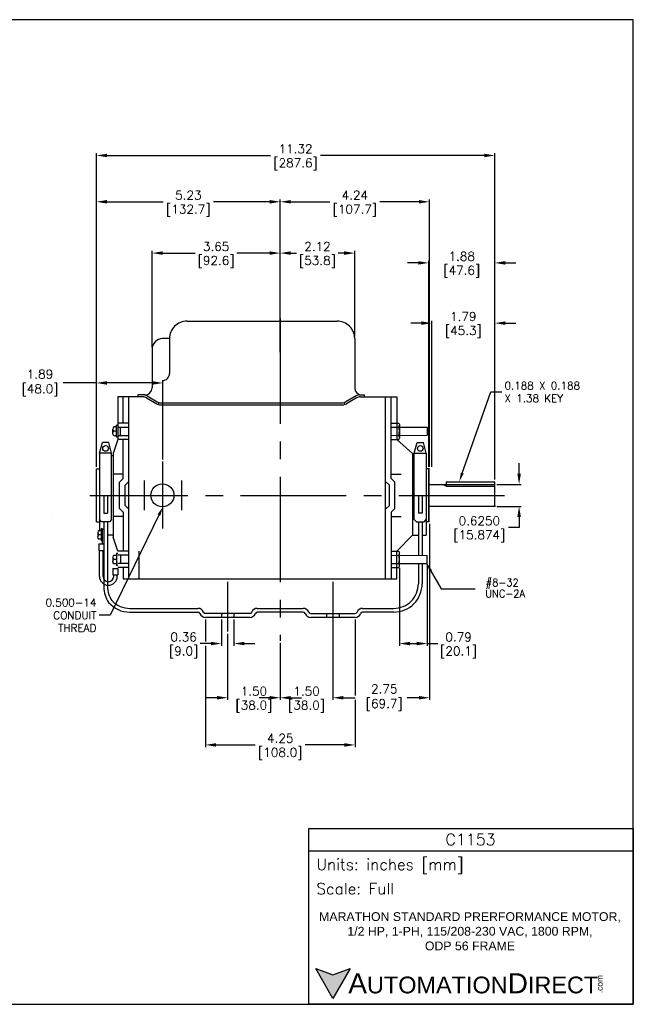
# Model space of a CAD drawing. Extents: x 897.4 to 937.4, y -8.5 to 19.5.
# Tile 2 of 2: x 920 to 937.4, y -8.5 to 19.5. Entities that reach past the tile are written whole.
import ezdxf
from ezdxf import colors
from ezdxf.entities.mleader import LeaderData, LeaderLine
from ezdxf.math import Vec2, Vec3

# ---------------------------------------------------------------- set-up
doc = ezdxf.new("R2010")
doc.units = 0
doc.header["$LTSCALE"] = 4
doc.header["$MEASUREMENT"] = 0
doc.linetypes.add('CENTER2', pattern=[1.125, 0.75, -0.125, 0.125, -0.125])
doc.layers.get('0').update_dxf_attribs({"linetype": 'CONTINUOUS'})
doc.layers.get('DEFPOINTS').update_dxf_attribs({"linetype": 'CONTINUOUS'})
for name, color, linetype in [('CENTER', 40, 'CENTER2'), ('DIMENSIONS', 140, 'CONTINUOUS'), ('DIMENSIONS @ 1', 140, 'CONTINUOUS'), ('TEXT', 140, 'CONTINUOUS')]:
    doc.layers.add(name, color=color, linetype=linetype)
doc.styles.add('\\M+2ABAC\\M+2A6A11', font='txt')
doc.styles.add('ROMANS', font='romans.shx')
doc.styles.get("Standard").update_dxf_attribs({"font": 'romans.shx'})
doc.dimstyles.new('DIMSTYLE_1', dxfattribs={"dimtxt": 0.1, "dimasz": 0.15, "dimexe": 0.18, "dimexo": 0.0625, "dimgap": 0.09, "dimtad": 0, "dimtih": 1, "dimtoh": 1, "dimdec": 3, "dimzin": 4, "dimdsep": 46, "dimtxsty": 'Standard', "dimcen": 0.09, "dimadec": 0, "dimazin": 0, "dimtp": 0.005, "dimtm": 0.005, "dimtfac": 1, "dimtdec": 3, "dimtofl": 0, "dimtmove": 0, "dimatfit": 3, "dimfxl": 0, "dimtolj": 1, "dimtzin": 4, "dimarcsym": 0})
doc.dimstyles.get("Standard").update_dxf_attribs({"dimtxt": 0.25, "dimasz": 0.3, "dimexe": 0.0625, "dimexo": 0.0625, "dimgap": 0.0625, "dimtad": 0, "dimtih": 1, "dimtoh": 1, "dimzin": 0, "dimdsep": 46, "dimtxsty": 'Standard', "dimcen": 0, "dimadec": 0, "dimazin": 0, "dimtfac": 1, "dimtofl": 0, "dimtmove": 0, "dimatfit": 3, "dimfxl": 0, "dimtolj": 1, "dimtzin": 0, "dimarcsym": 0})

# ---------------------------------------------------------------- blocks, each defined once
blk = doc.blocks.new('*D28')
at = {"layer": 'DEFPOINTS', "color": 0}
for p in [(933.471, 15.605), (922.148, 6.69), (933.471, 6.327)]:
    blk.add_point(p, dxfattribs=at)
at = {"layer": 'DIMENSIONS', "color": 0, "lineweight": -2}
for p, q in [((922.148, 6.753), (922.148, 15.667)), ((922.448, 15.605), (927.098, 15.605)), ((933.171, 15.605), (928.521, 15.605)), ((933.471, 6.39), (933.471, 15.667))]:
    blk.add_line(p, q, dxfattribs=at)
at = {"layer": 'DIMENSIONS', "color": 0}
for points in [[(922.448, 15.655), (922.448, 15.555), (922.148, 15.605)], [(933.171, 15.655), (933.171, 15.555), (933.471, 15.605)]]:
    blk.add_solid(points, dxfattribs=at)
at = {"layer": 'DIMENSIONS', "color": 0, "char_height": 0.25, "attachment_point": 5}
for s, insert in [('\\A1;11.32', (927.809, 15.792)), ('\\A1;[287.6]', (927.809, 15.352))]:
    blk.add_mtext(s, dxfattribs=dict(at, insert=insert))
blk = doc.blocks.new('*D8')
at = {"layer": 'DEFPOINTS', "color": 0}
for p in [(925.879, 2.067), (927.374, 1.804), (927.374, 0.184)]:
    blk.add_point(p, dxfattribs=at)
at = {"layer": 'DIMENSIONS', "color": 0, "lineweight": -2}
for p, q in [((925.879, 2.004), (925.879, 0.121)), ((927.374, 1.742), (927.374, 0.121)), ((925.579, 0.184), (925.279, 0.184)), ((927.674, 0.184), (927.974, 0.184))]:
    blk.add_line(p, q, dxfattribs=at)
at = {"layer": 'DIMENSIONS', "color": 0}
for points in [[(925.579, 0.234), (925.579, 0.134), (925.879, 0.184)], [(927.674, 0.234), (927.674, 0.134), (927.374, 0.184)]]:
    blk.add_solid(points, dxfattribs=at)
at = {"layer": 'DIMENSIONS', "color": 0, "char_height": 0.25, "attachment_point": 5}
for s, insert in [('\\A1;1.50', (926.626, 0.371)), ('\\A1;[38.0]', (926.626, -0.069))]:
    blk.add_mtext(s, dxfattribs=dict(at, insert=insert))
blk = doc.blocks.new('*D9')
at = {"layer": 'DEFPOINTS', "color": 0}
for p in [(931.615, 5.19), (928.869, 2.567), (931.615, 0.184)]:
    blk.add_point(p, dxfattribs=at)
at = {"layer": 'DIMENSIONS', "color": 0, "lineweight": -2}
for p, q in [((931.615, 5.127), (931.615, 0.121)), ((928.869, 2.504), (928.869, 0.121)), ((929.169, 0.184), (929.503, 0.184)), ((931.315, 0.184), (930.985, 0.184))]:
    blk.add_line(p, q, dxfattribs=at)
at = {"layer": 'DIMENSIONS', "color": 0}
for points in [[(929.169, 0.234), (929.169, 0.134), (928.869, 0.184)], [(931.315, 0.234), (931.315, 0.134), (931.615, 0.184)]]:
    blk.add_solid(points, dxfattribs=at)
at = {"layer": 'DIMENSIONS', "color": 0, "insert": (930.244, 0.184), "char_height": 0.25, "attachment_point": 5}
blk.add_mtext('\\A1; 2.75\\P [69.7]', dxfattribs=at)
blk = doc.blocks.new('*D10')
at = {"layer": 'DEFPOINTS', "color": 0}
for p in [(930.76, 3.945), (931.551, 4.004), (931.551, 1.725)]:
    blk.add_point(p, dxfattribs=at)
at = {"layer": 'DIMENSIONS', "color": 0, "lineweight": -2}
for p, q in [((931.551, 3.942), (931.551, 1.662)), ((930.76, 3.883), (930.76, 1.662)), ((931.06, 1.725), (931.251, 1.725)), ((931.551, 1.725), (931.851, 1.725))]:
    blk.add_line(p, q, dxfattribs=at)
at = {"layer": 'DIMENSIONS', "color": 0}
for points in [[(931.06, 1.775), (931.06, 1.675), (930.76, 1.725)], [(931.251, 1.775), (931.251, 1.675), (931.551, 1.725)]]:
    blk.add_solid(points, dxfattribs=at)
at = {"layer": 'DIMENSIONS', "color": 0, "char_height": 0.25, "attachment_point": 5}
for s, insert in [('\\A1;0.79', (932.443, 1.912)), ('\\A1;[20.1]', (932.443, 1.472))]:
    blk.add_mtext(s, dxfattribs=dict(at, insert=insert))
blk = doc.blocks.new('*D11')
at = {"layer": 'DEFPOINTS', "color": 0}
for p in [(933.471, 6.252), (933.471, 5.627), (934.163, 5.627)]:
    blk.add_point(p, dxfattribs=at)
at = {"layer": 'DIMENSIONS', "color": 0, "lineweight": -2}
for p, q in [((934.163, 6.552), (934.163, 6.852)), ((933.533, 6.252), (934.225, 6.252)), ((933.533, 5.627), (934.225, 5.627)), ((934.163, 5.327), (934.163, 5.027)), ((934.163, 5.027), (933.863, 5.027))]:
    blk.add_line(p, q, dxfattribs=at)
at = {"layer": 'DIMENSIONS', "color": 0}
for points in [[(934.113, 6.552), (934.213, 6.552), (934.163, 6.252)], [(934.113, 5.327), (934.213, 5.327), (934.163, 5.627)]]:
    blk.add_solid(points, dxfattribs=at)
at = {"layer": 'DIMENSIONS', "color": 0, "char_height": 0.25, "attachment_point": 5}
for s, insert in [('\\A1;0.6250', (933.033, 5.215)), ('\\A1;[15.874]', (933.033, 4.774))]:
    blk.add_mtext(s, dxfattribs=dict(at, insert=insert))
blk = doc.blocks.new('*D32')
at = {"layer": 'DEFPOINTS', "color": 0}
for p in [(927.374, 12.829), (923.729, 10.095), (927.374, 9.946)]:
    blk.add_point(p, dxfattribs=at)
at = {"layer": 'DIMENSIONS', "color": 0, "lineweight": -2}
for p, q in [((923.729, 10.158), (923.729, 12.892)), ((927.374, 10.008), (927.374, 12.892)), ((924.029, 12.829), (924.959, 12.829)), ((927.074, 12.829), (926.144, 12.829))]:
    blk.add_line(p, q, dxfattribs=at)
at = {"layer": 'DIMENSIONS', "color": 0}
for points in [[(924.029, 12.879), (924.029, 12.779), (923.729, 12.829)], [(927.074, 12.879), (927.074, 12.779), (927.374, 12.829)]]:
    blk.add_solid(points, dxfattribs=at)
at = {"layer": 'DIMENSIONS', "color": 0, "char_height": 0.25, "attachment_point": 5}
for s, insert in [('\\A1;3.65', (925.551, 13.017)), ('\\A1;[92.6]', (925.551, 12.577))]:
    blk.add_mtext(s, dxfattribs=dict(at, insert=insert))
blk = doc.blocks.new('*D27')
at = {"layer": 'DEFPOINTS', "color": 0}
for p in [(922.148, 9.136), (924.039, 6.901), (922.148, 6.69)]:
    blk.add_point(p, dxfattribs=at)
at = {"layer": 'DIMENSIONS', "color": 0, "lineweight": -2}
for p, q in [((922.148, 9.136), (921.201, 9.136)), ((922.148, 6.753), (922.148, 9.199)), ((923.739, 9.136), (922.448, 9.136)), ((924.039, 6.963), (924.039, 9.199))]:
    blk.add_line(p, q, dxfattribs=at)
at = {"layer": 'DIMENSIONS', "color": 0}
for points in [[(922.448, 9.186), (922.448, 9.086), (922.148, 9.136)], [(923.739, 9.186), (923.739, 9.086), (924.039, 9.136)]]:
    blk.add_solid(points, dxfattribs=at)
at = {"layer": 'DIMENSIONS', "color": 0, "insert": (920.46, 9.136), "char_height": 0.25, "attachment_point": 5}
blk.add_mtext('\\A1; 1.89\\P [48.0]', dxfattribs=at)
blk = doc.blocks.new('*D30')
at = {"layer": 'DEFPOINTS', "color": 0}
for p in [(929.49, 12.829), (927.374, 10.896), (929.49, 10.396)]:
    blk.add_point(p, dxfattribs=at)
at = {"layer": 'DIMENSIONS', "color": 0, "lineweight": -2}
for p, q in [((927.374, 10.958), (927.374, 12.892)), ((929.49, 10.458), (929.49, 12.892)), ((927.674, 12.829), (927.84, 12.829)), ((929.19, 12.829), (929.024, 12.829))]:
    blk.add_line(p, q, dxfattribs=at)
at = {"layer": 'DIMENSIONS', "color": 0}
for points in [[(927.674, 12.879), (927.674, 12.779), (927.374, 12.829)], [(929.19, 12.879), (929.19, 12.779), (929.49, 12.829)]]:
    blk.add_solid(points, dxfattribs=at)
at = {"layer": 'DIMENSIONS', "color": 0, "char_height": 0.25, "attachment_point": 5}
for s, insert in [('\\A1;2.12', (928.432, 13.017)), ('\\A1;[53.8]', (928.432, 12.577))]:
    blk.add_mtext(s, dxfattribs=dict(at, insert=insert))
blk = doc.blocks.new('*D20')
at = {"layer": 'DEFPOINTS', "color": 0}
for p in [(933.471, 12.55), (931.595, 6.69), (933.471, 6.327)]:
    blk.add_point(p, dxfattribs=at)
at = {"layer": 'DIMENSIONS', "color": 0, "lineweight": -2}
for p, q in [((931.595, 6.753), (931.595, 12.612)), ((933.471, 6.39), (933.471, 12.612)), ((931.295, 12.55), (930.995, 12.55)), ((933.771, 12.55), (934.071, 12.55))]:
    blk.add_line(p, q, dxfattribs=at)
at = {"layer": 'DIMENSIONS', "color": 0}
for points in [[(931.295, 12.6), (931.295, 12.5), (931.595, 12.55)], [(933.771, 12.6), (933.771, 12.5), (933.471, 12.55)]]:
    blk.add_solid(points, dxfattribs=at)
at = {"layer": 'DIMENSIONS', "color": 0, "char_height": 0.25, "attachment_point": 5}
for s, insert in [('\\A1;1.88', (932.533, 12.737)), ('\\A1;[47.6]', (932.533, 12.297))]:
    blk.add_mtext(s, dxfattribs=dict(at, insert=insert))
blk = doc.blocks.new('*D21')
at = {"layer": 'DEFPOINTS', "color": 0}
for p in [(933.471, 10.837), (931.686, 6.69), (933.471, 6.327)]:
    blk.add_point(p, dxfattribs=at)
at = {"layer": 'DIMENSIONS', "color": 0, "lineweight": -2}
for p, q in [((931.386, 10.837), (931.086, 10.837)), ((931.686, 6.753), (931.686, 10.9)), ((933.471, 6.39), (933.471, 10.9)), ((933.771, 10.837), (934.071, 10.837))]:
    blk.add_line(p, q, dxfattribs=at)
at = {"layer": 'DIMENSIONS', "color": 0}
for points in [[(931.386, 10.887), (931.386, 10.787), (931.686, 10.837)], [(933.771, 10.887), (933.771, 10.787), (933.471, 10.837)]]:
    blk.add_solid(points, dxfattribs=at)
at = {"layer": 'DIMENSIONS', "color": 0, "char_height": 0.25, "attachment_point": 5}
for s, insert in [('\\A1;1.79', (932.578, 11.025)), ('\\A1;[45.3]', (932.578, 10.584))]:
    blk.add_mtext(s, dxfattribs=dict(at, insert=insert))
blk = doc.blocks.new('*D31')
at = {"layer": 'DEFPOINTS', "color": 0}
for p in [(931.615, 14.288), (927.374, 10.896), (931.615, 6.69)]:
    blk.add_point(p, dxfattribs=at)
at = {"layer": 'DIMENSIONS', "color": 0, "lineweight": -2}
for p, q in [((927.374, 10.958), (927.374, 14.35)), ((927.674, 14.288), (928.783, 14.288)), ((931.315, 14.288), (930.206, 14.288)), ((931.615, 6.753), (931.615, 14.35))]:
    blk.add_line(p, q, dxfattribs=at)
at = {"layer": 'DIMENSIONS', "color": 0}
for points in [[(927.674, 14.338), (927.674, 14.238), (927.374, 14.288)], [(931.315, 14.338), (931.315, 14.238), (931.615, 14.288)]]:
    blk.add_solid(points, dxfattribs=at)
at = {"layer": 'DIMENSIONS', "color": 0, "char_height": 0.25, "attachment_point": 5}
for s, insert in [('\\A1;4.24', (929.495, 14.475)), ('\\A1;[107.7]', (929.495, 14.035))]:
    blk.add_mtext(s, dxfattribs=dict(at, insert=insert))
blk = doc.blocks.new('*D23')
at = {"layer": 'DEFPOINTS', "color": 0}
for p in [(928.869, 2.067), (927.374, 1.804), (928.869, 0.184)]:
    blk.add_point(p, dxfattribs=at)
at = {"layer": 'DIMENSIONS', "color": 0, "lineweight": -2}
for p, q in [((928.869, 2.004), (928.869, 0.121)), ((927.374, 1.742), (927.374, 0.121)), ((927.074, 0.184), (926.774, 0.184)), ((929.169, 0.184), (929.469, 0.184))]:
    blk.add_line(p, q, dxfattribs=at)
at = {"layer": 'DIMENSIONS', "color": 0}
for points in [[(927.074, 0.234), (927.074, 0.134), (927.374, 0.184)], [(929.169, 0.234), (929.169, 0.134), (928.869, 0.184)]]:
    blk.add_solid(points, dxfattribs=at)
at = {"layer": 'DIMENSIONS', "color": 0, "char_height": 0.25, "attachment_point": 5}
for s, insert in [('\\A1;1.50', (928.122, 0.371)), ('\\A1;[38.0]', (928.122, -0.069))]:
    blk.add_mtext(s, dxfattribs=dict(at, insert=insert))
blk = doc.blocks.new('*D29')
at = {"layer": 'DEFPOINTS', "color": 0}
for p in [(922.148, 14.288), (927.374, 10.896), (922.148, 6.69)]:
    blk.add_point(p, dxfattribs=at)
at = {"layer": 'DIMENSIONS', "color": 0, "lineweight": -2}
for p, q in [((922.148, 6.753), (922.148, 14.35)), ((922.448, 14.288), (924.05, 14.288)), ((927.074, 14.288), (925.472, 14.288)), ((927.374, 10.958), (927.374, 14.35))]:
    blk.add_line(p, q, dxfattribs=at)
at = {"layer": 'DIMENSIONS', "color": 0}
for points in [[(922.448, 14.338), (922.448, 14.238), (922.148, 14.288)], [(927.074, 14.338), (927.074, 14.238), (927.374, 14.288)]]:
    blk.add_solid(points, dxfattribs=at)
at = {"layer": 'DIMENSIONS', "color": 0, "char_height": 0.25, "attachment_point": 5}
for s, insert in [('\\A1;5.23', (924.761, 14.475)), ('\\A1;[132.7]', (924.761, 14.035))]:
    blk.add_mtext(s, dxfattribs=dict(at, insert=insert))
blk = doc.blocks.new('*D25')
at = {"layer": 'DEFPOINTS', "color": 0}
for p in [(925.701, 2.469), (926.056, 2.469), (925.701, 1.725)]:
    blk.add_point(p, dxfattribs=at)
at = {"layer": 'DIMENSIONS', "color": 0, "lineweight": -2}
for p, q in [((925.701, 2.406), (925.701, 1.662)), ((926.056, 2.406), (926.056, 1.662)), ((925.401, 1.725), (925.101, 1.725)), ((926.356, 1.725), (926.656, 1.725))]:
    blk.add_line(p, q, dxfattribs=at)
at = {"layer": 'DIMENSIONS', "color": 0}
for points in [[(925.401, 1.775), (925.401, 1.675), (925.701, 1.725)], [(926.356, 1.775), (926.356, 1.675), (926.056, 1.725)]]:
    blk.add_solid(points, dxfattribs=at)
at = {"layer": 'DIMENSIONS', "color": 0, "char_height": 0.25, "attachment_point": 5}
for s, insert in [('\\A1;0.36', (924.628, 1.912)), ('\\A1;[9.0]', (924.628, 1.472))]:
    blk.add_mtext(s, dxfattribs=dict(at, insert=insert))
blk = doc.blocks.new('*D26')
at = {"layer": 'DEFPOINTS', "color": 0}
for p in [(925.248, 2.469), (929.5, 2.469), (929.5, -1.158)]:
    blk.add_point(p, dxfattribs=at)
at = {"layer": 'DIMENSIONS', "color": 0, "lineweight": -2}
for p, q in [((925.248, 2.406), (925.248, 1.787)), ((929.5, 2.406), (929.5, 0.246)), ((925.248, 1.662), (925.248, -1.22)), ((929.5, 0.121), (929.5, -1.22)), ((925.548, -1.158), (926.663, -1.158)), ((929.2, -1.158), (928.085, -1.158))]:
    blk.add_line(p, q, dxfattribs=at)
at = {"layer": 'DIMENSIONS', "color": 0}
for points in [[(925.548, -1.108), (925.548, -1.208), (925.248, -1.158)], [(929.2, -1.108), (929.2, -1.208), (929.5, -1.158)]]:
    blk.add_solid(points, dxfattribs=at)
at = {"layer": 'DIMENSIONS', "color": 0, "char_height": 0.25, "attachment_point": 5}
for s, insert in [('\\A1;4.25', (927.374, -0.97)), ('\\A1;[108.0]', (927.374, -1.411))]:
    blk.add_mtext(s, dxfattribs=dict(at, insert=insert))

msp = doc.modelspace()

# ---------------------------------------------------------------- hatches: boundary and pattern name
at = {"layer": 'TEXT'}
msp.add_hatch(color=256, dxfattribs=at).paths.add_polyline_path([(929.36413, -7.5143), (928.87304, -7.69305), (928.38194, -7.5143), (928.87304, -8.36491)])

# ---------------------------------------------------------------- linework, layer by layer
for p, q in [((924.72628, 10.89575), (928.99001, 10.89575)), ((924.2261, 10.39558), (924.0287, 10.39558)), ((924.2261, 10.39558), (924.2261, 9.40241)), ((929.49018, 10.39558), (929.49018, 8.99364)), ((923.7286, 10.09547), (923.7286, 8.99472)), ((922.75954, 8.74158), (922.75954, 7.53041)), ((923.47248, 8.74158), (922.75954, 8.74158)), ((922.91336, 7.99058), (922.91336, 8.74158)), ((923.07341, 3.56881), (923.07341, 8.74158)), ((923.32346, 8.79588), (923.32346, 8.74158)), ((923.52853, 8.79588), (923.32346, 8.79588)), ((923.57374, 8.71406), (923.86358, 8.54398)), ((923.5885, 8.76836), (923.87834, 8.59827)), ((929.52757, 8.76836), (929.23775, 8.59827)), ((929.54232, 8.71406), (929.25249, 8.54398)), ((929.62883, 8.79588), (929.75526, 8.79588)), ((929.64359, 8.74158), (930.68386, 8.74158)), ((929.75526, 8.79588), (929.75526, 8.74181)), ((930.36998, 3.56881), (930.36998, 8.74158)), ((930.53004, 6.41787), (930.53004, 8.74158)), ((930.68386, 8.74158), (930.68386, 7.53041)), ((923.91237, 8.52346), (923.92714, 8.57775)), ((923.92523, 8.57075), (929.1366, 8.57075)), ((923.96288, 8.51646), (929.15319, 8.51646)), ((929.18895, 8.57775), (929.20371, 8.52346)), ((922.70279, 7.88404), (922.64777, 7.88404)), ((922.71779, 7.58994), (922.71779, 7.93105)), ((922.7578, 7.93105), (922.71779, 7.93105)), ((923.07341, 7.99058), (922.75954, 7.99058)), ((922.75954, 7.87553), (923.07341, 7.87553)), ((922.83333, 7.64546), (922.83333, 7.87553)), ((930.53004, 7.99057), (930.7401, 7.99057)), ((930.53004, 7.87553), (931.55105, 7.87553)), ((930.7401, 7.99057), (930.76011, 7.95592)), ((930.76011, 7.95592), (930.76011, 7.56506)), ((931.55105, 7.87553), (931.55105, 7.64888)), ((922.61776, 7.69872), (922.61776, 7.82227)), ((922.71779, 7.76049), (922.64777, 7.76049)), ((922.64777, 7.63695), (922.70529, 7.63695)), ((922.7578, 7.58994), (922.71779, 7.58994)), ((922.75954, 7.64546), (923.07341, 7.64546)), ((930.53004, 7.64546), (931.55105, 7.64888)), ((930.7401, 7.53041), (930.76011, 7.56506)), ((922.23713, 7.13515), (922.31947, 7.4424)), ((922.49892, 7.4424), (922.31947, 7.4424)), ((922.58125, 7.13515), (922.49892, 7.4424)), ((922.75954, 7.53041), (922.62826, 7.13028)), ((923.07341, 7.53041), (922.75954, 7.53041)), ((922.91336, 6.41787), (922.91336, 7.53041)), ((930.53004, 7.53041), (930.7401, 7.53041)), ((930.68386, 7.53041), (931.13513, 7.13028)), ((931.18216, 7.13515), (931.26448, 7.4424)), ((931.26448, 7.4424), (931.44393, 7.4424)), ((931.52627, 7.13515), (931.44393, 7.4424)), ((922.23713, 7.13515), (922.23713, 4.94302)), ((922.58125, 7.13515), (922.23713, 7.13515)), ((922.58125, 5.24963), (922.58125, 7.13515)), ((922.62826, 7.06776), (922.58125, 7.06776)), ((922.62826, 7.13028), (922.62826, 4.74945)), ((931.13513, 7.13028), (931.18216, 7.13028)), ((931.13513, 7.13028), (931.13513, 4.81198)), ((931.18216, 7.13515), (931.52627, 7.13515)), ((931.18216, 5.24963), (931.18216, 7.13515)), ((931.52627, 7.13515), (931.52627, 4.81198)), ((922.1481, 5.18961), (922.1481, 6.69013)), ((922.1481, 6.69013), (922.23713, 6.69013)), ((922.91336, 6.54008), (922.62826, 6.54008)), ((930.53004, 6.54008), (930.81513, 6.54008)), ((931.61529, 6.69013), (931.52627, 6.69013)), ((931.59529, 5.18961), (931.59529, 6.69013)), ((931.6099, 5.18961), (931.6099, 6.69013)), ((922.91336, 6.41787), (922.80832, 6.31283)), ((922.80832, 5.56689), (922.80832, 6.31283)), ((923.07341, 6.33501), (922.96838, 6.22998)), ((922.96838, 5.64977), (922.96838, 6.22998)), ((930.36998, 6.33501), (930.47501, 6.22998)), ((930.47501, 5.64977), (930.47501, 6.22998)), ((930.53004, 6.41787), (930.63507, 6.31283)), ((930.63507, 5.56689), (930.63507, 6.31283)), ((931.6153, 6.25234), (933.47086, 6.25234)), ((932.07884, 6.2069), (931.9691, 6.25234)), ((932.08799, 6.32738), (933.47086, 6.32738)), ((932.08799, 6.32738), (932.08799, 6.25234)), ((932.08799, 6.25234), (932.08799, 6.20409)), ((932.09798, 6.20308), (933.47086, 6.20308)), ((933.47086, 5.62738), (933.47086, 6.32738)), ((922.35567, 5.93987), (922.35567, 5.43284)), ((922.4627, 5.93987), (922.4627, 5.43284)), ((931.3007, 5.93987), (931.3007, 5.43284)), ((931.40773, 5.93987), (931.40773, 5.43284)), ((923.07341, 5.54473), (922.96838, 5.64977)), ((930.36998, 5.54473), (930.47501, 5.64977)), ((931.6153, 5.62738), (933.49086, 5.62738)), ((922.35567, 5.43284), (922.4627, 5.43284)), ((922.91336, 5.33966), (922.62826, 5.33966)), ((922.91336, 5.46185), (922.80832, 5.56689)), ((922.91336, 5.46185), (922.91336, 4.34932)), ((930.53004, 5.46185), (930.63507, 5.56689)), ((930.53004, 5.46185), (930.53004, 3.56881)), ((930.53004, 5.33966), (930.81513, 5.33966)), ((931.40773, 5.43284), (931.3007, 5.43284)), ((922.1481, 5.18961), (922.23713, 5.18961)), ((922.29715, 5.18961), (922.23713, 5.24963)), ((922.52123, 5.18961), (922.29715, 5.18961)), ((922.35568, 5.18961), (922.36118, 3.33576)), ((922.46271, 5.18961), (922.46271, 3.34858)), ((922.58125, 5.24963), (922.52123, 5.18961)), ((931.18216, 5.24963), (931.24217, 5.18961)), ((931.24217, 5.18961), (931.46625, 5.18961)), ((931.30068, 5.18961), (931.30068, 4.23277)), ((931.40772, 5.18961), (931.40772, 4.23241)), ((931.46625, 5.18961), (931.52627, 5.24963)), ((931.6099, 5.18961), (931.52627, 5.18961)), ((922.18561, 4.88125), (922.18561, 4.75771)), ((922.21562, 4.94302), (922.27064, 4.94302)), ((922.28564, 4.81948), (922.21562, 4.81948)), ((922.32566, 4.99004), (922.28564, 4.99004)), ((922.28564, 4.99004), (922.28564, 4.64892)), ((922.32566, 4.55798), (922.32566, 4.99004)), ((922.32566, 4.97653), (922.35567, 4.97653)), ((922.62826, 4.81198), (922.46271, 4.81198)), ((930.68386, 4.34931), (931.13513, 4.81198)), ((931.13513, 4.81198), (931.30068, 4.81198)), ((931.40772, 4.81198), (931.52627, 4.81198)), ((922.27064, 4.69594), (922.21562, 4.69594)), ((922.21562, 4.55798), (922.35567, 4.55798)), ((922.21562, 4.55798), (922.21562, 4.37543)), ((922.32566, 4.64892), (922.28564, 4.64892)), ((922.75954, 4.34932), (922.62826, 4.74945)), ((922.21562, 4.37543), (922.35567, 4.37543)), ((922.23563, 3.63561), (922.23563, 4.37543)), ((922.33566, 3.63561), (922.33566, 4.37543)), ((922.64777, 4.24278), (922.70529, 4.24278)), ((922.7578, 4.2898), (922.71779, 4.2898)), ((922.71779, 4.2898), (922.71779, 3.94868)), ((923.07341, 4.34932), (922.75954, 4.34932)), ((923.07341, 4.23428), (922.75954, 4.23428)), ((922.83333, 4.23428), (922.83333, 4.0042)), ((923.35954, 3.56881), (923.35954, 4.34932)), ((930.53004, 4.34931), (930.7401, 4.34931)), ((930.53004, 4.23428), (931.55105, 4.23086)), ((930.68386, 3.56881), (930.68386, 4.34931)), ((930.7401, 4.34931), (930.76011, 4.31466)), ((930.76011, 3.92381), (930.76011, 4.31466)), ((931.55105, 4.0042), (931.55105, 4.23086)), ((922.61776, 4.18101), (922.61776, 4.05747)), ((922.71779, 4.11924), (922.64777, 4.11924)), ((922.70279, 3.9957), (922.64777, 3.9957)), ((922.7578, 3.94868), (922.71779, 3.94868)), ((923.07341, 4.0042), (922.75954, 4.0042)), ((930.53004, 4.0042), (931.55105, 4.0042)), ((930.7401, 3.88916), (930.76011, 3.92381)), ((931.30068, 4.0042), (931.30068, 3.42617)), ((931.40772, 4.0042), (931.40772, 3.42617)), ((922.6195, 3.85775), (922.75954, 3.85775)), ((922.6195, 3.85775), (922.6195, 3.67519)), ((922.6195, 3.67519), (922.75954, 3.67519)), ((922.6395, 3.63561), (922.6395, 3.67519)), ((922.73954, 3.63561), (922.73954, 3.67519)), ((923.07341, 3.88916), (922.75954, 3.88916)), ((922.75954, 3.85775), (922.75954, 3.67519)), ((922.91336, 3.88916), (922.91336, 3.56881)), ((930.53004, 3.88916), (930.7401, 3.88916)), ((922.91336, 3.56881), (930.68386, 3.56881)), ((922.69685, 2.72594), (922.69795, 2.72594)), ((923.09722, 2.6189), (925.03476, 2.61889)), ((923.09737, 2.72594), (925.03476, 2.72593)), ((926.50864, 2.57587), (925.24838, 2.57587)), ((925.70095, 2.57587), (925.70095, 2.46884)), ((926.05608, 2.57587), (926.05608, 2.46884)), ((926.72225, 2.72593), (928.02571, 2.72593)), ((928.02571, 2.61889), (926.72225, 2.61889)), ((928.23933, 2.57587), (929.49959, 2.57587)), ((928.6919, 2.57587), (928.6919, 2.46884)), ((929.04703, 2.57587), (929.04703, 2.46884)), ((929.7132, 2.72593), (930.60044, 2.72593)), ((930.60044, 2.61889), (929.7132, 2.61889)), ((926.50864, 2.46884), (925.24838, 2.46884)), ((929.49959, 2.46884), (928.23933, 2.46884))]:
    msp.add_line(p, q)
for centre, radius in [((922.40919, 7.27378), 0.08003), ((931.3542, 7.27378), 0.08003), ((924.02315, 5.93987), 0.32812)]:
    msp.add_circle(centre, radius)
for centre, radius, start, end in [((924.72628, 10.39558), 0.50017, 90.000034, 180.000068), ((928.99001, 10.39558), 0.50017, 0, 90.000034), ((924.0287, 10.09547), 0.3001, 90.000034, 180.000068), ((924.02605, 9.40473), 0.20007, 270.000109, 0.000137), ((923.52853, 8.99596), 0.20007, 270.000109, 359.644046), ((929.69024, 8.99596), 0.20007, 180.663161, 270.000109), ((923.47248, 8.54151), 0.20007, 59.592789, 90.000034), ((923.48724, 8.59581), 0.20007, 59.592789, 90.000034), ((929.62883, 8.59581), 0.20007, 90.000034, 120.407211), ((929.64359, 8.54151), 0.20007, 90.000034, 120.407211), ((923.96484, 8.71651), 0.20007, 239.59298, 270.000109), ((923.9796, 8.77082), 0.20007, 239.59298, 270.000109), ((929.13647, 8.77082), 0.20007, 270.000109, 300.407211), ((929.15123, 8.71651), 0.20007, 270.000109, 300.407211), ((922.70279, 7.89904), 0.015, 269.999966, 0), ((930.66743, 7.93305), 0.09269, 321.642011, 0.000137), ((930.41938, 7.7605), 0.34074, 340.268386, 19.731614), ((922.70279, 7.62195), 0.015, 0, 90.000034), ((930.66743, 7.58793), 0.09269, 0, 38.358016), ((932.09798, 6.2531), 0.05002, 247.499867, 270.000109), ((922.27064, 4.95803), 0.015, 269.999966, 0), ((922.27064, 4.68093), 0.015, 0, 90.000034), ((922.70279, 4.25779), 0.015, 269.999966, 0), ((930.66743, 4.29179), 0.09269, 321.642011, 0.000137), ((930.41938, 4.11925), 0.34074, 340.268386, 19.731614), ((922.70279, 3.98069), 0.015, 0, 90.000034), ((930.66743, 3.94668), 0.09269, 0, 38.358016), ((922.48758, 3.63561), 0.25196, 180, 0), ((922.48758, 3.63561), 0.15192, 180, 0), ((930.60044, 3.42617), 0.80728, 270.000109, 0.000137), ((930.60044, 3.42617), 0.70024, 270.000109, 0.000137), ((923.16846, 3.33576), 0.80728, 180.00007, 213.237869), ((923.16295, 3.34858), 0.70024, 180.00007, 215.104478), ((923.09966, 3.42617), 0.80728, 221.308186, 270.000002), ((923.09966, 3.42617), 0.70024, 223.304431, 270.000002), ((925.03476, 2.55887), 0.16706, 19.8288, 90.000034), ((925.03476, 2.55887), 0.06002, 19.829528, 90.000034), ((925.24838, 2.63589), 0.16706, 199.828184, 270.000109), ((925.24838, 2.63589), 0.06002, 199.827186, 270.000109), ((926.50864, 2.63589), 0.06002, 270.000109, 340.172196), ((926.50864, 2.63589), 0.16706, 270.000109, 340.171816), ((926.72225, 2.55887), 0.16706, 90.000034, 160.171214), ((926.72225, 2.55887), 0.06002, 90.000034, 160.170482), ((928.02571, 2.55887), 0.16706, 19.8288, 90.000034), ((928.02571, 2.55887), 0.06002, 19.829528, 90.000034), ((928.23933, 2.63589), 0.16706, 199.828184, 270.000109), ((928.23933, 2.63589), 0.06002, 199.827804, 270.000109), ((929.49959, 2.63589), 0.06002, 270.000109, 340.172196), ((929.49959, 2.63589), 0.16706, 270.000109, 340.171816), ((929.7132, 2.55887), 0.16706, 90.000034, 160.171214), ((929.7132, 2.55887), 0.06002, 90.000034, 160.1711)]:
    msp.add_arc(centre, radius, start, end)
for points in [[(922.64777, 7.88404), (922.63777, 7.87167), (922.61776, 7.84697), (922.61776, 7.82227), (922.61776, 7.79756), (922.63776, 7.77285), (922.64777, 7.7605)], [(922.64777, 7.63695), (922.63776, 7.64931), (922.61776, 7.67401), (922.61776, 7.69872), (922.61776, 7.72343), (922.63776, 7.74814), (922.64777, 7.76049)], [(922.21562, 4.94302), (922.20562, 4.93067), (922.18561, 4.90596), (922.18561, 4.88125), (922.18561, 4.85655), (922.20561, 4.83184), (922.21562, 4.81948)], [(922.21562, 4.69594), (922.20562, 4.7083), (922.18561, 4.733), (922.18561, 4.75771), (922.18561, 4.78242), (922.20562, 4.80713), (922.21562, 4.81948)], [(922.64777, 4.24278), (922.63776, 4.23043), (922.61776, 4.20572), (922.61776, 4.18101), (922.61776, 4.15631), (922.63776, 4.1316), (922.64777, 4.11924)], [(922.64777, 3.9957), (922.63777, 4.00806), (922.61776, 4.03276), (922.61776, 4.05747), (922.61776, 4.08218), (922.63776, 4.10689), (922.64777, 4.11924)]]:
    msp.add_open_spline(points, degree=3, knots=[0, 0, 0, 0, 1, 1, 1, 2, 2, 2, 2])
at = {"layer": 'CENTER'}
for p, q in [((927.37399, 10.97028), (927.37399, 1.80447)), ((924.03875, 5.00121), (924.03875, 6.90067)), ((923.50857, 6.36604), (923.50857, 5.51369)), ((924.56893, 6.36604), (924.56893, 5.51369)), ((933.74754, 5.92256), (921.96249, 5.92256)), ((925.87852, 3.48147), (925.87852, 2.06671)), ((928.86946, 3.48147), (928.86946, 2.06671))]:
    msp.add_line(p, q, dxfattribs=at)
at = {"layer": 'DEFPOINTS'}
msp.add_lwpolyline([(897.40933, -8.5339), (937.40933, -8.5339), (937.40933, 19.4661), (897.40933, 19.4661)], close=True, dxfattribs=at)
at = {"layer": 'TEXT'}
for p, q in [((920.87786, 5.39677), (920.87786, 5.39677)), ((920.87786, 5.39677), (920.87786, 5.39677)), ((928.1848, -4.16859), (937.40933, -4.16859))]:
    msp.add_line(p, q, dxfattribs=at)
for points in [[(928.1848, -8.5339), (928.1848, -3.53274), (937.40933, -3.53274), (937.40933, -8.5339)], [(929.36413, -7.5143), (928.87304, -8.36491), (928.38194, -7.5143), (928.87304, -7.69305)]]:
    msp.add_lwpolyline(points, close=True, dxfattribs=at)

# ---------------------------------------------------------------- texts
at = {"layer": 'TEXT', "width": 0.946521}
for s, p in [('#8-32', (933.2123, 3.35202)), ('UNC-2A', (933.19999, 3.0372))]:
    msp.add_text(s, height=0.216375, dxfattribs=at).set_placement(p)
at = {"layer": 'TEXT'}
for s, insert, char_height, width, attachment_point, style in [('C1153', (932.78275, -3.84628), 0.32884, 6.1898885, 5, 'ROMANS'), (' Units: inches [mm]', (928.1848, -4.61053), 0.3179258, 9.2245261, 4, 'ROMANS'), (' Scale: Full', (928.1848, -5.24638), 0.3179258, 9.2245261, 4, 'ROMANS'), ('{\\fArial|b0|i0|c0|p34;     \\H1.2x;A\\H0.8333x;UTOMATION\\H1.2x;D\\H0.8333x;IRECT}', (928.38194, -7.9396), 0.4768887, 8.0783371, 4, '\\M+2ABAC\\M+2A6A11')]:
    msp.add_mtext(s, dxfattribs=dict(at, insert=insert, char_height=char_height, width=width, attachment_point=attachment_point, style=style))
at = {"layer": 'TEXT', "insert": (932.76671, -6.45856), "char_height": 0.25, "width": 8.8960384, "attachment_point": 5}
msp.add_mtext('\\A1;{\\fArial|b0|i0|c0|p34;MARATHON STANDARD PRERFORMANCE MOTOR, 1/2 HP, 1-PH, 115/208-230 VAC, 1800 RPM, \\PODP 56 FRAME}', dxfattribs=at)
at = {"layer": 'TEXT', "insert": (936.36904, -8.21918), "char_height": 0.1716799, "width": 0.508746, "attachment_point": 1, "rotation": 90, "style": '\\M+2ABAC\\M+2A6A11'}
msp.add_mtext('{\\fArial|b0|i0|c0|p34;.com}', dxfattribs=at)

# ---------------------------------------------------------------- dimensions: what is measured, and where the dimension line sits
at = {"layer": 'DIMENSIONS @ 1'}
for base, p1, p2, picture, middle in [((933.47086, 15.60481), (922.1481, 6.69013), (933.47086, 6.32738), '*D28', (927.80948, 15.60481)), ((922.1481, 14.28776), (927.37399, 10.89575), (922.1481, 6.69013), '*D29', (924.76104, 14.28776)), ((931.61529, 14.28776), (927.37399, 10.89575), (931.61529, 6.69013), '*D31', (929.49464, 14.28776)), ((927.37399, 12.82948), (923.7286, 10.09547), (927.37399, 9.94575), '*D32', (925.55129, 12.82948)), ((929.49018, 12.82948), (927.37399, 10.89575), (929.49018, 10.39558), '*D30', (928.43209, 12.82948)), ((933.47086, 12.54982), (931.59529, 6.69013), (933.47086, 6.32738), '*D20', (932.53307, 12.54982)), ((933.47086, 10.83747), (931.68575, 6.69013), (933.47086, 6.32738), '*D21', (932.5783, 10.83747)), ((931.55105, 1.72477), (930.76011, 3.94522), (931.55105, 4.0042), '*D10', (932.44331, 1.72477)), ((925.70095, 1.72477), (926.05608, 2.46884), (925.70095, 2.46884), '*D25', (924.62773, 1.72477)), ((929.49959, -1.1576), (925.24838, 2.46884), (929.49959, 2.46884), '*D26', (927.37398, -1.1576)), ((927.37399, 0.18392), (925.87852, 2.06671), (927.37399, 1.80447), '*D8', (926.62625, 0.18392)), ((928.86946, 0.18392), (927.37399, 1.80447), (928.86946, 2.06671), '*D23', (928.12173, 0.18392))]:
    dim = msp.add_linear_dim(base=base, p1=p1, p2=p2, dimstyle='Standard', override={"dimscale": 1, "dimpost": '\\X', "dimtix": 0, "dimtofl": 0, "dimtmove": 0, "dimatfit": 3}, dxfattribs=at)
    dim.commit()
    dim.dimension.update_dxf_attribs({"geometry": picture, "text_midpoint": middle})
for base, p1, p2, picture, middle in [((922.1481, 9.13638), (924.03875, 6.90067), (922.1481, 6.69013), '*D27', (920.4595, 9.13638)), ((931.61529, 0.18392), (928.86946, 2.56671), (931.61529, 5.18961), '*D9', (930.24365, 0.18392))]:
    dim = msp.add_linear_dim(base=base, p1=p1, p2=p2, text=' <>', dimstyle='Standard', override={"dimscale": 1, "dimpost": '\\X', "dimtix": 0, "dimtofl": 0, "dimtmove": 0, "dimatfit": 3}, dxfattribs=at)
    dim.commit()
    dim.dimension.update_dxf_attribs({"geometry": picture, "text_midpoint": middle, "dimtype": 128})
dim = msp.add_linear_dim(base=(934.16288, 5.62738), p1=(933.47086, 6.25234), p2=(933.47086, 5.62738), angle=90, dimstyle='Standard', override={"dimscale": 1, "dimdec": 4, "dimpost": '\\X', "dimtix": 0, "dimtofl": 0, "dimtmove": 0, "dimatfit": 3}, dxfattribs=at)
dim.commit()
dim.dimension.update_dxf_attribs({"geometry": '*D11', "text_midpoint": (933.03252, 5.02738)})

# ---------------------------------------------------------------- leaders
at = {"layer": 'TEXT'}
msp.add_leader([(931.53105, 4.0042), (931.94997, 3.28003), (932.91673, 3.28003)], dimstyle='DIMSTYLE_1', override={"dimasz": 0.25}, dxfattribs=at)
ml = msp.add_multileader_mtext('Standard', dxfattribs=at)
ml.set_content('0.188 X 0.188\\PX 1.38 KEY', color=256)
ml.set_leader_properties()
ml.build(insert=Vec2(0, 0))
ml.multileader.update_dxf_attribs({"text_left_attachment_type": 2, "text_right_attachment_type": 2, "dogleg_length": 0.36, "arrow_head_size": 0.25965})
ctx = ml.context
ctx.base_point, ctx.char_height, ctx.arrow_head_size, ctx.landing_gap_size, ctx.plane_origin = Vec3(933.66888, 8.88002), 0.216375, 0.25965, 0.0779, Vec3(932.46316, 6.24154)
ctx.left_attachment, ctx.right_attachment = 2, 2
notes = []
notes.append((ctx, [(0, (1, 1, 0), (933.3573, 8.88002), (1, 0), 0.31158, [(0, [(932.46316, 6.32944)], 0, [])])]))
ctx.mtext.insert, ctx.mtext.flow_direction = Vec3(933.74677, 9.16852), 5
ml = msp.add_multileader_mtext('Standard', dxfattribs=at)
ml.set_content('0.500-14\\PCONDUIT\\PTHREAD', color=256)
ml.set_leader_properties()
ml.build(insert=Vec2(0, 0))
ml.multileader.update_dxf_attribs({"text_left_attachment_type": 2, "text_right_attachment_type": 2, "dogleg_length": 0.36, "arrow_head_size": 0.25965})
ctx = ml.context
ctx.base_point, ctx.char_height, ctx.arrow_head_size, ctx.landing_gap_size, ctx.plane_origin = Vec3(920.5139, 2.52854), 0.216375, 0.25965, 0.0779, Vec3(925.35043, 5.602)
ctx.left_attachment, ctx.right_attachment, ctx.text_align_type = 2, 2, 2
notes.append((ctx, [(1, (1, 1, 0), (922.53711, 2.52854), (-1, 0), 0.31158, [(0, [(924.03875, 5.61212)], 0, [])])]))
ctx.mtext.insert, ctx.mtext.alignment, ctx.mtext.flow_direction = Vec3(922.14763, 2.99735), 3, 5
for ctx, leaders in notes:
    for number, flags, end, landing, length, lines in leaders:
        leader = LeaderData()
        leader.index, (leader.has_last_leader_line, leader.has_dogleg_vector, leader.attachment_direction) = number, flags
        leader.last_leader_point, leader.dogleg_vector, leader.dogleg_length = Vec3(end), Vec3(landing), length
        for number, points, colour, breaks in lines:
            line = LeaderLine()
            line.index, line.vertices, line.color, line.breaks = number, Vec3.list(points), colors.encode_raw_color(colour), breaks
            leader.lines.append(line)
        ctx.leaders.append(leader)

doc.saveas('drawing.dxf')
